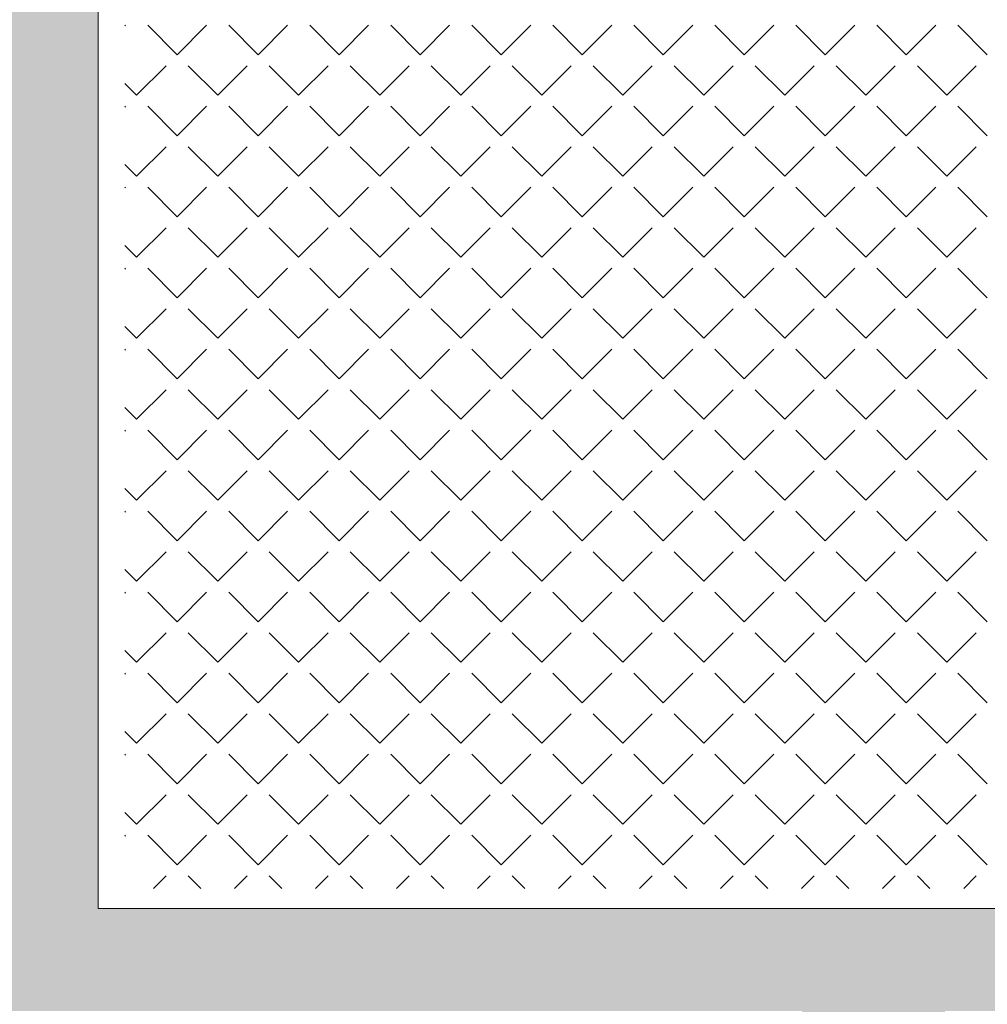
# Model space of a CAD drawing. Header units: millimetres. Extents: x -23540 to 53212, y -37964 to 41185.
# Tile 24 of 203: x -15519 to -15283, y -31007 to -30767. Entities that reach past the tile are written whole.
import ezdxf

# ---------------------------------------------------------------- set-up
doc = ezdxf.new("R2010")
doc.units = ezdxf.units.MM
doc.layers.get('0').update_dxf_attribs({"lineweight": 18})
doc.layers.add('PG_ŚCIANY_DZIAŁOWE', color=3, linetype='Continuous', lineweight=18)

msp = doc.modelspace()

# ---------------------------------------------------------------- hatches: boundary and pattern name
at = {"layer": 'PG_ŚCIANY_DZIAŁOWE', "true_color": 0x636466, "transparency": 33554610}
h = msp.add_hatch(color=251, dxfattribs=at)
h.dxf.hatch_style = 1
h.paths.add_polyline_path([(-15517.04, -30049.45), (-15512.04, -30049.45), (-15512.04, -30054.95), (-15517.04, -30054.95)])
h.paths.add_polyline_path([(-15523.79, -29953.95), (-15500.29, -29953.95), (-15500.29, -29620.95), (-15460.29, -29620.95), (-15460.29, -29606.95), (-15419.79, -29606.95), (-15419.79, -29549.69), (-15472.79, -29549.69), (-15472.79, -29420.69), (-15523.79, -29420.69)])
h.paths.add_polyline_path([(-15500.29, -30054.95), (-15512.04, -30054.95), (-15512.04, -30049.45), (-15517.04, -30049.45), (-15517.04, -30054.95), (-15523.79, -30054.95), (-15523.79, -31008.69), (-15328.66, -31008.69), (-15328.66, -31048.45), (-15308.79, -31048.45), (-15308.79, -31231.69), (-15023.79, -31231.69), (-15023.79, -31216.69), (-15293.79, -31216.69), (-15293.79, -31008.69), (-14905.79, -31008.69), (-14905.79, -31231.69), (-14866.79, -31231.69), (-14866.79, -31234.69), (-14736.74, -31234.69), (-14697.79, -31234.69), (-14660.86, -31204.69), (-14855.29, -31204.69), (-14855.29, -30983.69), (-15500.29, -30983.69), (-15500.29, -30422.95), (-15318.79, -30422.95), (-15318.79, -30401.45), (-15500.29, -30401.45), (-15500.29, -30218.95), (-15485.29, -30218.95), (-15485.29, -30176.45), (-15500.29, -30176.45)])

# ---------------------------------------------------------------- linework, layer by layer
at = {"color": 251, "lineweight": 20, "true_color": 0x636466}
msp.add_line((-15500.29, -30983.69), (-15500.29, -30422.95), dxfattribs=at)
at = {"color": 251, "linetype": 'Continuous', "lineweight": 20, "true_color": 0x636466}
for p, q in [((-15493.78, -30768.5), (-15493.6, -30768.31)), ((-15481.02, -30775.5), (-15488.21, -30768.31)), ((-15481.02, -30775.5), (-15473.84, -30768.31)), ((-15461.27, -30775.5), (-15468.45, -30768.31)), ((-15461.27, -30775.5), (-15454.08, -30768.31)), ((-15441.51, -30775.5), (-15448.69, -30768.31)), ((-15441.51, -30775.5), (-15434.33, -30768.31)), ((-15421.75, -30775.5), (-15428.94, -30768.31)), ((-15421.75, -30775.5), (-15414.57, -30768.31)), ((-15402, -30775.5), (-15409.18, -30768.31)), ((-15402, -30775.5), (-15394.81, -30768.31)), ((-15382.24, -30775.5), (-15389.42, -30768.31)), ((-15382.24, -30775.5), (-15375.06, -30768.31)), ((-15362.48, -30775.5), (-15369.67, -30768.31)), ((-15362.48, -30775.5), (-15355.3, -30768.31)), ((-15342.73, -30775.5), (-15349.91, -30768.31)), ((-15342.73, -30775.5), (-15335.54, -30768.31)), ((-15322.97, -30775.5), (-15330.15, -30768.31)), ((-15322.97, -30775.5), (-15315.79, -30768.31)), ((-15303.21, -30775.5), (-15310.4, -30768.31)), ((-15303.21, -30775.5), (-15296.03, -30768.31)), ((-15283.46, -30775.5), (-15290.64, -30768.31)), ((-15490.9, -30785.38), (-15483.72, -30778.19)), ((-15471.14, -30785.38), (-15478.33, -30778.19)), ((-15471.14, -30785.38), (-15463.96, -30778.19)), ((-15451.39, -30785.38), (-15458.57, -30778.19)), ((-15451.39, -30785.38), (-15444.2, -30778.19)), ((-15431.63, -30785.38), (-15438.82, -30778.19)), ((-15431.63, -30785.38), (-15424.45, -30778.19)), ((-15411.88, -30785.38), (-15419.06, -30778.19)), ((-15411.88, -30785.38), (-15404.69, -30778.19)), ((-15392.12, -30785.38), (-15399.3, -30778.19)), ((-15392.12, -30785.38), (-15384.93, -30778.19)), ((-15372.36, -30785.38), (-15379.55, -30778.19)), ((-15372.36, -30785.38), (-15365.18, -30778.19)), ((-15352.61, -30785.38), (-15359.79, -30778.19)), ((-15352.61, -30785.38), (-15345.42, -30778.19)), ((-15332.85, -30785.38), (-15340.03, -30778.19)), ((-15332.85, -30785.38), (-15325.66, -30778.19)), ((-15313.09, -30785.38), (-15320.28, -30778.19)), ((-15313.09, -30785.38), (-15305.91, -30778.19)), ((-15293.34, -30785.38), (-15300.52, -30778.19)), ((-15293.34, -30785.38), (-15286.15, -30778.19)), ((-15490.9, -30785.38), (-15493.78, -30782.49)), ((-15493.78, -30788.26), (-15493.6, -30788.07)), ((-15481.02, -30795.25), (-15488.21, -30788.07)), ((-15481.02, -30795.25), (-15473.84, -30788.07)), ((-15461.27, -30795.25), (-15468.45, -30788.07)), ((-15461.27, -30795.25), (-15454.08, -30788.07)), ((-15441.51, -30795.25), (-15448.69, -30788.07)), ((-15441.51, -30795.25), (-15434.33, -30788.07)), ((-15421.75, -30795.25), (-15428.94, -30788.07)), ((-15421.75, -30795.25), (-15414.57, -30788.07)), ((-15402, -30795.25), (-15409.18, -30788.07)), ((-15402, -30795.25), (-15394.81, -30788.07)), ((-15382.24, -30795.25), (-15389.42, -30788.07)), ((-15382.24, -30795.25), (-15375.06, -30788.07)), ((-15362.48, -30795.25), (-15369.67, -30788.07)), ((-15362.48, -30795.25), (-15355.3, -30788.07)), ((-15342.73, -30795.25), (-15349.91, -30788.07)), ((-15342.73, -30795.25), (-15335.54, -30788.07)), ((-15322.97, -30795.25), (-15330.15, -30788.07)), ((-15322.97, -30795.25), (-15315.79, -30788.07)), ((-15303.21, -30795.25), (-15310.4, -30788.07)), ((-15303.21, -30795.25), (-15296.03, -30788.07)), ((-15283.46, -30795.25), (-15290.64, -30788.07)), ((-15490.9, -30805.13), (-15483.72, -30797.95)), ((-15471.14, -30805.13), (-15478.33, -30797.95)), ((-15471.14, -30805.13), (-15463.96, -30797.95)), ((-15451.39, -30805.13), (-15458.57, -30797.95)), ((-15451.39, -30805.13), (-15444.2, -30797.95)), ((-15431.63, -30805.13), (-15438.82, -30797.95)), ((-15431.63, -30805.13), (-15424.45, -30797.95)), ((-15411.88, -30805.13), (-15419.06, -30797.95)), ((-15411.88, -30805.13), (-15404.69, -30797.95)), ((-15392.12, -30805.13), (-15399.3, -30797.95)), ((-15392.12, -30805.13), (-15384.93, -30797.95)), ((-15372.36, -30805.13), (-15379.55, -30797.95)), ((-15372.36, -30805.13), (-15365.18, -30797.95)), ((-15352.61, -30805.13), (-15359.79, -30797.95)), ((-15352.61, -30805.13), (-15345.42, -30797.95)), ((-15332.85, -30805.13), (-15340.03, -30797.95)), ((-15332.85, -30805.13), (-15325.66, -30797.95)), ((-15313.09, -30805.13), (-15320.28, -30797.95)), ((-15313.09, -30805.13), (-15305.91, -30797.95)), ((-15293.34, -30805.13), (-15300.52, -30797.95)), ((-15293.34, -30805.13), (-15286.15, -30797.95)), ((-15490.9, -30805.13), (-15493.78, -30802.25)), ((-15493.78, -30808.01), (-15493.6, -30807.83)), ((-15481.02, -30815.01), (-15488.21, -30807.83)), ((-15481.02, -30815.01), (-15473.84, -30807.83)), ((-15461.27, -30815.01), (-15468.45, -30807.83)), ((-15461.27, -30815.01), (-15454.08, -30807.83)), ((-15441.51, -30815.01), (-15448.69, -30807.83)), ((-15441.51, -30815.01), (-15434.33, -30807.83)), ((-15421.75, -30815.01), (-15428.94, -30807.83)), ((-15421.75, -30815.01), (-15414.57, -30807.83)), ((-15402, -30815.01), (-15409.18, -30807.83)), ((-15402, -30815.01), (-15394.81, -30807.83)), ((-15382.24, -30815.01), (-15389.42, -30807.83)), ((-15382.24, -30815.01), (-15375.06, -30807.83)), ((-15362.48, -30815.01), (-15369.67, -30807.83)), ((-15362.48, -30815.01), (-15355.3, -30807.83)), ((-15342.73, -30815.01), (-15349.91, -30807.83)), ((-15342.73, -30815.01), (-15335.54, -30807.83)), ((-15322.97, -30815.01), (-15330.15, -30807.83)), ((-15322.97, -30815.01), (-15315.79, -30807.83)), ((-15303.21, -30815.01), (-15310.4, -30807.83)), ((-15303.21, -30815.01), (-15296.03, -30807.83)), ((-15283.46, -30815.01), (-15290.64, -30807.83)), ((-15490.9, -30824.89), (-15483.72, -30817.7)), ((-15471.14, -30824.89), (-15478.33, -30817.7)), ((-15471.14, -30824.89), (-15463.96, -30817.7)), ((-15451.39, -30824.89), (-15458.57, -30817.7)), ((-15451.39, -30824.89), (-15444.2, -30817.7)), ((-15431.63, -30824.89), (-15438.82, -30817.7)), ((-15431.63, -30824.89), (-15424.45, -30817.7)), ((-15411.88, -30824.89), (-15419.06, -30817.7)), ((-15411.88, -30824.89), (-15404.69, -30817.7)), ((-15392.12, -30824.89), (-15399.3, -30817.7)), ((-15392.12, -30824.89), (-15384.93, -30817.7)), ((-15372.36, -30824.89), (-15379.55, -30817.7)), ((-15372.36, -30824.89), (-15365.18, -30817.7)), ((-15352.61, -30824.89), (-15359.79, -30817.7)), ((-15352.61, -30824.89), (-15345.42, -30817.7)), ((-15332.85, -30824.89), (-15340.03, -30817.7)), ((-15332.85, -30824.89), (-15325.66, -30817.7)), ((-15313.09, -30824.89), (-15320.28, -30817.7)), ((-15313.09, -30824.89), (-15305.91, -30817.7)), ((-15293.34, -30824.89), (-15300.52, -30817.7)), ((-15293.34, -30824.89), (-15286.15, -30817.7)), ((-15490.9, -30824.89), (-15493.78, -30822.01)), ((-15493.78, -30827.77), (-15493.6, -30827.58)), ((-15481.02, -30834.77), (-15488.21, -30827.58)), ((-15481.02, -30834.77), (-15473.84, -30827.58)), ((-15461.27, -30834.77), (-15468.45, -30827.58)), ((-15461.27, -30834.77), (-15454.08, -30827.58)), ((-15441.51, -30834.77), (-15448.69, -30827.58)), ((-15441.51, -30834.77), (-15434.33, -30827.58)), ((-15421.75, -30834.77), (-15428.94, -30827.58)), ((-15421.75, -30834.77), (-15414.57, -30827.58)), ((-15402, -30834.77), (-15409.18, -30827.58)), ((-15402, -30834.77), (-15394.81, -30827.58)), ((-15382.24, -30834.77), (-15389.42, -30827.58)), ((-15382.24, -30834.77), (-15375.06, -30827.58)), ((-15362.48, -30834.77), (-15369.67, -30827.58)), ((-15362.48, -30834.77), (-15355.3, -30827.58)), ((-15342.73, -30834.77), (-15349.91, -30827.58)), ((-15342.73, -30834.77), (-15335.54, -30827.58)), ((-15322.97, -30834.77), (-15330.15, -30827.58)), ((-15322.97, -30834.77), (-15315.79, -30827.58)), ((-15303.21, -30834.77), (-15310.4, -30827.58)), ((-15303.21, -30834.77), (-15296.03, -30827.58)), ((-15283.46, -30834.77), (-15290.64, -30827.58)), ((-15490.9, -30844.65), (-15483.72, -30837.46)), ((-15471.14, -30844.65), (-15478.33, -30837.46)), ((-15471.14, -30844.65), (-15463.96, -30837.46)), ((-15451.39, -30844.65), (-15458.57, -30837.46)), ((-15451.39, -30844.65), (-15444.2, -30837.46)), ((-15431.63, -30844.65), (-15438.82, -30837.46)), ((-15431.63, -30844.65), (-15424.45, -30837.46)), ((-15411.88, -30844.65), (-15419.06, -30837.46)), ((-15411.88, -30844.65), (-15404.69, -30837.46)), ((-15392.12, -30844.65), (-15399.3, -30837.46)), ((-15392.12, -30844.65), (-15384.93, -30837.46)), ((-15372.36, -30844.65), (-15379.55, -30837.46)), ((-15372.36, -30844.65), (-15365.18, -30837.46)), ((-15352.61, -30844.65), (-15359.79, -30837.46)), ((-15352.61, -30844.65), (-15345.42, -30837.46)), ((-15332.85, -30844.65), (-15340.03, -30837.46)), ((-15332.85, -30844.65), (-15325.66, -30837.46)), ((-15313.09, -30844.65), (-15320.28, -30837.46)), ((-15313.09, -30844.65), (-15305.91, -30837.46)), ((-15293.34, -30844.65), (-15300.52, -30837.46)), ((-15293.34, -30844.65), (-15286.15, -30837.46)), ((-15490.9, -30844.65), (-15493.78, -30841.76)), ((-15493.78, -30847.53), (-15493.6, -30847.34)), ((-15481.02, -30854.52), (-15488.21, -30847.34)), ((-15481.02, -30854.52), (-15473.84, -30847.34)), ((-15461.27, -30854.52), (-15468.45, -30847.34)), ((-15461.27, -30854.52), (-15454.08, -30847.34)), ((-15441.51, -30854.52), (-15448.69, -30847.34)), ((-15441.51, -30854.52), (-15434.33, -30847.34)), ((-15421.75, -30854.52), (-15428.94, -30847.34)), ((-15421.75, -30854.52), (-15414.57, -30847.34)), ((-15402, -30854.52), (-15409.18, -30847.34)), ((-15402, -30854.52), (-15394.81, -30847.34)), ((-15382.24, -30854.52), (-15389.42, -30847.34)), ((-15382.24, -30854.52), (-15375.06, -30847.34)), ((-15362.48, -30854.52), (-15369.67, -30847.34)), ((-15362.48, -30854.52), (-15355.3, -30847.34)), ((-15342.73, -30854.52), (-15349.91, -30847.34)), ((-15342.73, -30854.52), (-15335.54, -30847.34)), ((-15322.97, -30854.52), (-15330.15, -30847.34)), ((-15322.97, -30854.52), (-15315.79, -30847.34)), ((-15303.21, -30854.52), (-15310.4, -30847.34)), ((-15303.21, -30854.52), (-15296.03, -30847.34)), ((-15283.46, -30854.52), (-15290.64, -30847.34)), ((-15490.9, -30864.4), (-15483.72, -30857.22)), ((-15471.14, -30864.4), (-15478.33, -30857.22)), ((-15471.14, -30864.4), (-15463.96, -30857.22)), ((-15451.39, -30864.4), (-15458.57, -30857.22)), ((-15451.39, -30864.4), (-15444.2, -30857.22)), ((-15431.63, -30864.4), (-15438.82, -30857.22)), ((-15431.63, -30864.4), (-15424.45, -30857.22)), ((-15411.88, -30864.4), (-15419.06, -30857.22)), ((-15411.88, -30864.4), (-15404.69, -30857.22)), ((-15392.12, -30864.4), (-15399.3, -30857.22)), ((-15392.12, -30864.4), (-15384.93, -30857.22)), ((-15372.36, -30864.4), (-15379.55, -30857.22)), ((-15372.36, -30864.4), (-15365.18, -30857.22)), ((-15352.61, -30864.4), (-15359.79, -30857.22)), ((-15352.61, -30864.4), (-15345.42, -30857.22)), ((-15332.85, -30864.4), (-15340.03, -30857.22)), ((-15332.85, -30864.4), (-15325.66, -30857.22)), ((-15313.09, -30864.4), (-15320.28, -30857.22)), ((-15313.09, -30864.4), (-15305.91, -30857.22)), ((-15293.34, -30864.4), (-15300.52, -30857.22)), ((-15293.34, -30864.4), (-15286.15, -30857.22)), ((-15490.9, -30864.4), (-15493.78, -30861.52)), ((-15493.78, -30867.28), (-15493.6, -30867.1)), ((-15481.02, -30874.28), (-15488.21, -30867.1)), ((-15481.02, -30874.28), (-15473.84, -30867.1)), ((-15461.27, -30874.28), (-15468.45, -30867.1)), ((-15461.27, -30874.28), (-15454.08, -30867.1)), ((-15441.51, -30874.28), (-15448.69, -30867.1)), ((-15441.51, -30874.28), (-15434.33, -30867.1)), ((-15421.75, -30874.28), (-15428.94, -30867.1)), ((-15421.75, -30874.28), (-15414.57, -30867.1)), ((-15402, -30874.28), (-15409.18, -30867.1)), ((-15402, -30874.28), (-15394.81, -30867.1)), ((-15382.24, -30874.28), (-15389.42, -30867.1)), ((-15382.24, -30874.28), (-15375.06, -30867.1)), ((-15362.48, -30874.28), (-15369.67, -30867.1)), ((-15362.48, -30874.28), (-15355.3, -30867.1)), ((-15342.73, -30874.28), (-15349.91, -30867.1)), ((-15342.73, -30874.28), (-15335.54, -30867.1)), ((-15322.97, -30874.28), (-15330.15, -30867.1)), ((-15322.97, -30874.28), (-15315.79, -30867.1)), ((-15303.21, -30874.28), (-15310.4, -30867.1)), ((-15303.21, -30874.28), (-15296.03, -30867.1)), ((-15283.46, -30874.28), (-15290.64, -30867.1)), ((-15490.9, -30884.16), (-15483.72, -30876.97)), ((-15471.14, -30884.16), (-15478.33, -30876.97)), ((-15471.14, -30884.16), (-15463.96, -30876.97)), ((-15451.39, -30884.16), (-15458.57, -30876.97)), ((-15451.39, -30884.16), (-15444.2, -30876.97)), ((-15431.63, -30884.16), (-15438.82, -30876.97)), ((-15431.63, -30884.16), (-15424.45, -30876.97)), ((-15411.88, -30884.16), (-15419.06, -30876.97)), ((-15411.88, -30884.16), (-15404.69, -30876.97)), ((-15392.12, -30884.16), (-15399.3, -30876.97)), ((-15392.12, -30884.16), (-15384.93, -30876.97)), ((-15372.36, -30884.16), (-15379.55, -30876.97)), ((-15372.36, -30884.16), (-15365.18, -30876.97)), ((-15352.61, -30884.16), (-15359.79, -30876.97)), ((-15352.61, -30884.16), (-15345.42, -30876.97)), ((-15332.85, -30884.16), (-15340.03, -30876.97)), ((-15332.85, -30884.16), (-15325.66, -30876.97)), ((-15313.09, -30884.16), (-15320.28, -30876.97)), ((-15313.09, -30884.16), (-15305.91, -30876.97)), ((-15293.34, -30884.16), (-15300.52, -30876.97)), ((-15293.34, -30884.16), (-15286.15, -30876.97)), ((-15490.9, -30884.16), (-15493.78, -30881.28)), ((-15493.78, -30887.04), (-15493.6, -30886.85)), ((-15481.02, -30894.04), (-15488.21, -30886.85)), ((-15481.02, -30894.04), (-15473.84, -30886.85)), ((-15461.27, -30894.04), (-15468.45, -30886.85)), ((-15461.27, -30894.04), (-15454.08, -30886.85)), ((-15441.51, -30894.04), (-15448.69, -30886.85)), ((-15441.51, -30894.04), (-15434.33, -30886.85)), ((-15421.75, -30894.04), (-15428.94, -30886.85)), ((-15421.75, -30894.04), (-15414.57, -30886.85)), ((-15402, -30894.04), (-15409.18, -30886.85)), ((-15402, -30894.04), (-15394.81, -30886.85)), ((-15382.24, -30894.04), (-15389.42, -30886.85)), ((-15382.24, -30894.04), (-15375.06, -30886.85)), ((-15362.48, -30894.04), (-15369.67, -30886.85)), ((-15362.48, -30894.04), (-15355.3, -30886.85)), ((-15342.73, -30894.04), (-15349.91, -30886.85)), ((-15342.73, -30894.04), (-15335.54, -30886.85)), ((-15322.97, -30894.04), (-15330.15, -30886.85)), ((-15322.97, -30894.04), (-15315.79, -30886.85)), ((-15303.21, -30894.04), (-15310.4, -30886.85)), ((-15303.21, -30894.04), (-15296.03, -30886.85)), ((-15283.46, -30894.04), (-15290.64, -30886.85)), ((-15490.9, -30903.91), (-15483.72, -30896.73)), ((-15471.14, -30903.91), (-15478.33, -30896.73)), ((-15471.14, -30903.91), (-15463.96, -30896.73)), ((-15451.39, -30903.91), (-15458.57, -30896.73)), ((-15451.39, -30903.91), (-15444.2, -30896.73)), ((-15431.63, -30903.91), (-15438.82, -30896.73)), ((-15431.63, -30903.91), (-15424.45, -30896.73)), ((-15411.88, -30903.91), (-15419.06, -30896.73)), ((-15411.88, -30903.91), (-15404.69, -30896.73)), ((-15392.12, -30903.91), (-15399.3, -30896.73)), ((-15392.12, -30903.91), (-15384.93, -30896.73)), ((-15372.36, -30903.91), (-15379.55, -30896.73)), ((-15372.36, -30903.91), (-15365.18, -30896.73)), ((-15352.61, -30903.91), (-15359.79, -30896.73)), ((-15352.61, -30903.91), (-15345.42, -30896.73)), ((-15332.85, -30903.91), (-15340.03, -30896.73)), ((-15332.85, -30903.91), (-15325.66, -30896.73)), ((-15313.09, -30903.91), (-15320.28, -30896.73)), ((-15313.09, -30903.91), (-15305.91, -30896.73)), ((-15293.34, -30903.91), (-15300.52, -30896.73)), ((-15293.34, -30903.91), (-15286.15, -30896.73)), ((-15490.9, -30903.91), (-15493.78, -30901.03)), ((-15493.78, -30906.8), (-15493.6, -30906.61)), ((-15481.02, -30913.79), (-15488.21, -30906.61)), ((-15481.02, -30913.79), (-15473.84, -30906.61)), ((-15461.27, -30913.79), (-15468.45, -30906.61)), ((-15461.27, -30913.79), (-15454.08, -30906.61)), ((-15441.51, -30913.79), (-15448.69, -30906.61)), ((-15441.51, -30913.79), (-15434.33, -30906.61)), ((-15421.75, -30913.79), (-15428.94, -30906.61)), ((-15421.75, -30913.79), (-15414.57, -30906.61)), ((-15402, -30913.79), (-15409.18, -30906.61)), ((-15402, -30913.79), (-15394.81, -30906.61)), ((-15382.24, -30913.79), (-15389.42, -30906.61)), ((-15382.24, -30913.79), (-15375.06, -30906.61)), ((-15362.48, -30913.79), (-15369.67, -30906.61)), ((-15362.48, -30913.79), (-15355.3, -30906.61)), ((-15342.73, -30913.79), (-15349.91, -30906.61)), ((-15342.73, -30913.79), (-15335.54, -30906.61)), ((-15322.97, -30913.79), (-15330.15, -30906.61)), ((-15322.97, -30913.79), (-15315.79, -30906.61)), ((-15303.21, -30913.79), (-15310.4, -30906.61)), ((-15303.21, -30913.79), (-15296.03, -30906.61)), ((-15283.46, -30913.79), (-15290.64, -30906.61)), ((-15490.9, -30923.67), (-15483.72, -30916.49)), ((-15471.14, -30923.67), (-15478.33, -30916.49)), ((-15471.14, -30923.67), (-15463.96, -30916.49)), ((-15451.39, -30923.67), (-15458.57, -30916.49)), ((-15451.39, -30923.67), (-15444.2, -30916.49)), ((-15431.63, -30923.67), (-15438.82, -30916.49)), ((-15431.63, -30923.67), (-15424.45, -30916.49)), ((-15411.88, -30923.67), (-15419.06, -30916.49)), ((-15411.88, -30923.67), (-15404.69, -30916.49)), ((-15392.12, -30923.67), (-15399.3, -30916.49)), ((-15392.12, -30923.67), (-15384.93, -30916.49)), ((-15372.36, -30923.67), (-15379.55, -30916.49)), ((-15372.36, -30923.67), (-15365.18, -30916.49)), ((-15352.61, -30923.67), (-15359.79, -30916.49)), ((-15352.61, -30923.67), (-15345.42, -30916.49)), ((-15332.85, -30923.67), (-15340.03, -30916.49)), ((-15332.85, -30923.67), (-15325.66, -30916.49)), ((-15313.09, -30923.67), (-15320.28, -30916.49)), ((-15313.09, -30923.67), (-15305.91, -30916.49)), ((-15293.34, -30923.67), (-15300.52, -30916.49)), ((-15293.34, -30923.67), (-15286.15, -30916.49)), ((-15490.9, -30923.67), (-15493.78, -30920.79)), ((-15493.78, -30926.55), (-15493.6, -30926.37)), ((-15481.02, -30933.55), (-15488.21, -30926.37)), ((-15481.02, -30933.55), (-15473.84, -30926.37)), ((-15461.27, -30933.55), (-15468.45, -30926.37)), ((-15461.27, -30933.55), (-15454.08, -30926.37)), ((-15441.51, -30933.55), (-15448.69, -30926.37)), ((-15441.51, -30933.55), (-15434.33, -30926.37)), ((-15421.75, -30933.55), (-15428.94, -30926.37)), ((-15421.75, -30933.55), (-15414.57, -30926.37)), ((-15402, -30933.55), (-15409.18, -30926.37)), ((-15402, -30933.55), (-15394.81, -30926.37)), ((-15382.24, -30933.55), (-15389.42, -30926.37)), ((-15382.24, -30933.55), (-15375.06, -30926.37)), ((-15362.48, -30933.55), (-15369.67, -30926.37)), ((-15362.48, -30933.55), (-15355.3, -30926.37)), ((-15342.73, -30933.55), (-15349.91, -30926.37)), ((-15342.73, -30933.55), (-15335.54, -30926.37)), ((-15322.97, -30933.55), (-15330.15, -30926.37)), ((-15322.97, -30933.55), (-15315.79, -30926.37)), ((-15303.21, -30933.55), (-15310.4, -30926.37)), ((-15303.21, -30933.55), (-15296.03, -30926.37)), ((-15283.46, -30933.55), (-15290.64, -30926.37)), ((-15490.9, -30943.43), (-15483.72, -30936.24)), ((-15471.14, -30943.43), (-15478.33, -30936.24)), ((-15471.14, -30943.43), (-15463.96, -30936.24)), ((-15451.39, -30943.43), (-15458.57, -30936.24)), ((-15451.39, -30943.43), (-15444.2, -30936.24)), ((-15431.63, -30943.43), (-15438.82, -30936.24)), ((-15431.63, -30943.43), (-15424.45, -30936.24)), ((-15411.88, -30943.43), (-15419.06, -30936.24)), ((-15411.88, -30943.43), (-15404.69, -30936.24)), ((-15392.12, -30943.43), (-15399.3, -30936.24)), ((-15392.12, -30943.43), (-15384.93, -30936.24)), ((-15372.36, -30943.43), (-15379.55, -30936.24)), ((-15372.36, -30943.43), (-15365.18, -30936.24)), ((-15352.61, -30943.43), (-15359.79, -30936.24)), ((-15352.61, -30943.43), (-15345.42, -30936.24)), ((-15332.85, -30943.43), (-15340.03, -30936.24)), ((-15332.85, -30943.43), (-15325.66, -30936.24)), ((-15313.09, -30943.43), (-15320.28, -30936.24)), ((-15313.09, -30943.43), (-15305.91, -30936.24)), ((-15293.34, -30943.43), (-15300.52, -30936.24)), ((-15293.34, -30943.43), (-15286.15, -30936.24)), ((-15490.9, -30943.43), (-15493.78, -30940.55)), ((-15493.78, -30946.31), (-15493.6, -30946.12)), ((-15481.02, -30953.31), (-15488.21, -30946.12)), ((-15481.02, -30953.31), (-15473.84, -30946.12)), ((-15461.27, -30953.31), (-15468.45, -30946.12)), ((-15461.27, -30953.31), (-15454.08, -30946.12)), ((-15441.51, -30953.31), (-15448.69, -30946.12)), ((-15441.51, -30953.31), (-15434.33, -30946.12)), ((-15421.75, -30953.31), (-15428.94, -30946.12)), ((-15421.75, -30953.31), (-15414.57, -30946.12)), ((-15402, -30953.31), (-15409.18, -30946.12)), ((-15402, -30953.31), (-15394.81, -30946.12)), ((-15382.24, -30953.31), (-15389.42, -30946.12)), ((-15382.24, -30953.31), (-15375.06, -30946.12)), ((-15362.48, -30953.31), (-15369.67, -30946.12)), ((-15362.48, -30953.31), (-15355.3, -30946.12)), ((-15342.73, -30953.31), (-15349.91, -30946.12)), ((-15342.73, -30953.31), (-15335.54, -30946.12)), ((-15322.97, -30953.31), (-15330.15, -30946.12)), ((-15322.97, -30953.31), (-15315.79, -30946.12)), ((-15303.21, -30953.31), (-15310.4, -30946.12)), ((-15303.21, -30953.31), (-15296.03, -30946.12)), ((-15283.46, -30953.31), (-15290.64, -30946.12)), ((-15490.9, -30963.18), (-15483.72, -30956)), ((-15471.14, -30963.18), (-15478.33, -30956)), ((-15471.14, -30963.18), (-15463.96, -30956)), ((-15451.39, -30963.18), (-15458.57, -30956)), ((-15451.39, -30963.18), (-15444.2, -30956)), ((-15431.63, -30963.18), (-15438.82, -30956)), ((-15431.63, -30963.18), (-15424.45, -30956)), ((-15411.88, -30963.18), (-15419.06, -30956)), ((-15411.88, -30963.18), (-15404.69, -30956)), ((-15392.12, -30963.18), (-15399.3, -30956)), ((-15392.12, -30963.18), (-15384.93, -30956)), ((-15372.36, -30963.18), (-15379.55, -30956)), ((-15372.36, -30963.18), (-15365.18, -30956)), ((-15352.61, -30963.18), (-15359.79, -30956)), ((-15352.61, -30963.18), (-15345.42, -30956)), ((-15332.85, -30963.18), (-15340.03, -30956)), ((-15332.85, -30963.18), (-15325.66, -30956)), ((-15313.09, -30963.18), (-15320.28, -30956)), ((-15313.09, -30963.18), (-15305.91, -30956)), ((-15293.34, -30963.18), (-15300.52, -30956)), ((-15293.34, -30963.18), (-15286.15, -30956)), ((-15490.9, -30963.18), (-15493.78, -30960.3)), ((-15493.78, -30966.06), (-15493.6, -30965.88)), ((-15481.02, -30973.06), (-15488.21, -30965.88)), ((-15481.02, -30973.06), (-15473.84, -30965.88)), ((-15461.27, -30973.06), (-15468.45, -30965.88)), ((-15461.27, -30973.06), (-15454.08, -30965.88)), ((-15441.51, -30973.06), (-15448.69, -30965.88)), ((-15441.51, -30973.06), (-15434.33, -30965.88)), ((-15421.75, -30973.06), (-15428.94, -30965.88)), ((-15421.75, -30973.06), (-15414.57, -30965.88)), ((-15402, -30973.06), (-15409.18, -30965.88)), ((-15402, -30973.06), (-15394.81, -30965.88)), ((-15382.24, -30973.06), (-15389.42, -30965.88)), ((-15382.24, -30973.06), (-15375.06, -30965.88)), ((-15362.48, -30973.06), (-15369.67, -30965.88)), ((-15362.48, -30973.06), (-15355.3, -30965.88)), ((-15342.73, -30973.06), (-15349.91, -30965.88)), ((-15342.73, -30973.06), (-15335.54, -30965.88)), ((-15322.97, -30973.06), (-15330.15, -30965.88)), ((-15322.97, -30973.06), (-15315.79, -30965.88)), ((-15303.21, -30973.06), (-15310.4, -30965.88)), ((-15303.21, -30973.06), (-15296.03, -30965.88)), ((-15283.46, -30973.06), (-15290.64, -30965.88)), ((-15486.78, -30978.82), (-15483.72, -30975.76)), ((-15475.26, -30978.82), (-15478.33, -30975.76)), ((-15467.03, -30978.82), (-15463.96, -30975.76)), ((-15455.51, -30978.82), (-15458.57, -30975.76)), ((-15447.27, -30978.82), (-15444.2, -30975.76)), ((-15435.75, -30978.82), (-15438.82, -30975.76)), ((-15427.51, -30978.82), (-15424.45, -30975.76)), ((-15415.99, -30978.82), (-15419.06, -30975.76)), ((-15407.76, -30978.82), (-15404.69, -30975.76)), ((-15396.24, -30978.82), (-15399.3, -30975.76)), ((-15388, -30978.82), (-15384.93, -30975.76)), ((-15376.48, -30978.82), (-15379.55, -30975.76)), ((-15368.24, -30978.82), (-15365.18, -30975.76)), ((-15356.72, -30978.82), (-15359.79, -30975.76)), ((-15348.49, -30978.82), (-15345.42, -30975.76)), ((-15336.97, -30978.82), (-15340.03, -30975.76)), ((-15328.73, -30978.82), (-15325.66, -30975.76)), ((-15317.21, -30978.82), (-15320.28, -30975.76)), ((-15308.98, -30978.82), (-15305.91, -30975.76)), ((-15297.45, -30978.82), (-15300.52, -30975.76)), ((-15289.22, -30978.82), (-15286.15, -30975.76))]:
    msp.add_line(p, q, dxfattribs=at)
at = {"layer": 'PG_ŚCIANY_DZIAŁOWE', "color": 251, "true_color": 0x636466}
msp.add_line((-14855.29, -30983.69), (-15500.29, -30983.69), dxfattribs=at)

doc.saveas('drawing.dxf')
